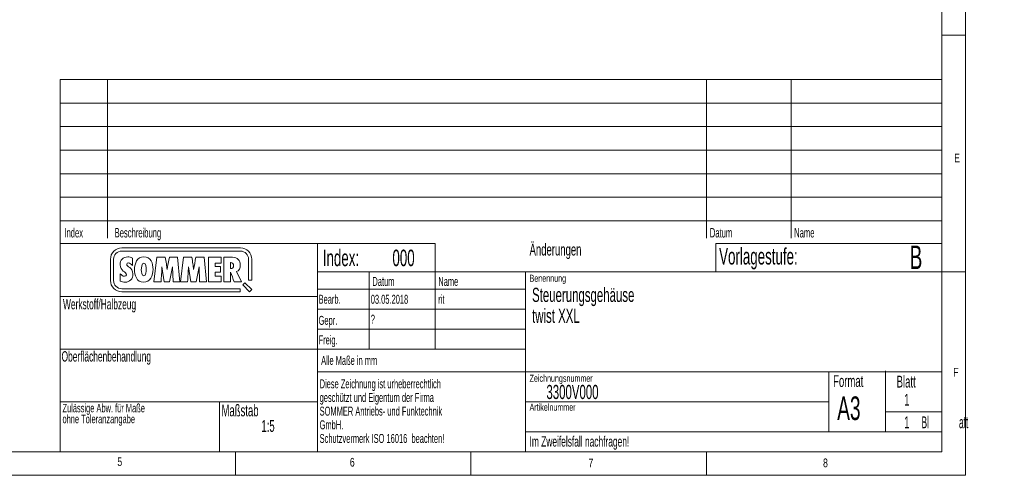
# Model space of a CAD drawing. Header units: millimetres. Extents: x 25 to 2116, y 25 to 1460.
# Tile 4 of 12: x 1071 to 2116, y 25 to 509. Entities that reach past the tile are written whole.
import ezdxf

# ---------------------------------------------------------------- set-up
doc = ezdxf.new("R2010")
doc.units = ezdxf.units.MM
doc.header["$LTSCALE"] = 5
doc.styles.add('SLDTEXTSTYLE0', font='TXT', dxfattribs={"width": 0.75})
doc.styles.add('SLDTEXTSTYLE1', font='TXT', dxfattribs={"width": 0.605})
doc.styles.add('SLDTEXTSTYLE2', font='TXT', dxfattribs={"width": 0.529167})

# ---------------------------------------------------------------- blocks, each defined once
blk = doc.blocks.new('Logo_SOMMER_2016_8')
at = {"lineweight": 18}
for p, q in [((460, 150), (40, 150)), ((0, 110), (0, 35)), ((10.9, 35), (10.9, 110)), ((40, 139.1), (460, 139.1)), ((77.6, 87.9), (77.6, 114.5)), ((164.3, 117.2), (154, 30.2)), ((194, 117.2), (164.3, 117.2)), ((237.8, 117.2), (208.7, 117.2)), ((245.8, 30.2), (237.8, 117.2)), ((258.2, 117.2), (247.9, 30.2)), ((287.9, 117.2), (258.2, 117.2)), ((331.7, 117.2), (302.5, 117.2)), ((339.7, 30.2), (331.7, 117.2)), ((347.4, 117.2), (347.4, 30.2)), ((391.7, 117.2), (347.4, 117.2)), ((391.7, 96.8), (391.7, 117.2)), ((401.6, 117.2), (401.6, 30.3)), ((431.8, 117.2), (401.6, 117.2)), ((489.1, 110), (489.1, 35.9)), ((500, 35.9), (500, 110)), ((182.1, 83.5), (190.1, 30.2)), ((209.1, 30.2), (219.6, 83)), ((219.6, 83), (221.4, 30.2)), ((276, 83.5), (284, 30.2)), ((302.9, 30.2), (313.5, 83)), ((313.5, 83), (315.3, 30.2)), ((371.1, 84.3), (371.1, 96.8)), ((371.1, 96.8), (391.7, 96.8)), ((389.3, 84.3), (371.1, 84.3)), ((389.3, 64.8), (389.3, 84.3)), ((424.5, 77), (424.5, 98.4)), ((424.7, 77), (424.5, 77)), ((34.5, 59.1), (34.6, 59.1)), ((34.6, 59.1), (34.6, 32.4)), ((370.9, 50.7), (370.9, 64.8)), ((370.9, 64.8), (389.3, 64.8)), ((391.3, 50.7), (370.9, 50.7)), ((391.3, 30.2), (391.3, 50.7)), ((424.6, 30.3), (424.6, 64.8)), ((463.4, 30.2), (445.8, 66.7)), ((489.1, 35.9), (500, 35.9)), ((459.1, 5.9), (40, 5.9)), ((154, 30.2), (179.2, 30.2)), ((190.1, 30.2), (209.1, 30.2)), ((221.4, 30.2), (245.8, 30.2)), ((247.9, 30.2), (272.9, 30.2)), ((284, 30.2), (302.9, 30.2)), ((315.3, 30.2), (339.7, 30.2)), ((347.4, 30.2), (391.3, 30.2)), ((401.6, 30.3), (424.6, 30.3)), ((438, 30.2), (463.4, 30.2)), ((459.1, -5), (459.1, 5.9)), ((475.8, 26.9), (468.1, 19.2)), ((468.1, 19.2), (492.3, -5)), ((500, 2.7), (475.8, 26.9)), ((492.3, -5), (500, 2.7)), ((40, -5), (459.1, -5))]:
    blk.add_line(p, q, dxfattribs=at)
for points in [[(40, 150), (17.9, 150), (0, 132.1), (0, 110)], [(500, 110), (500, 132.1), (482.1, 150), (460, 150)], [(10.9, 110), (10.9, 126), (24, 139.1), (40, 139.1)], [(61.2, 118.6), (44, 118.6), (34.4, 106.8), (34.4, 90.2)], [(77.6, 114.5), (73.2, 117.3), (66.4, 118.6), (61.2, 118.6)], [(118.2, 119.1), (94.1, 119.1), (85.2, 94.7), (85.2, 74.3)], [(151, 74), (151, 94.8), (143, 119.1), (118.2, 119.1)], [(198, 94.2), (196.9, 101.8), (195.1, 109.4), (194, 117.2)], [(208.7, 117.2), (205.5, 102.7), (203, 88.1), (200.6, 73.4)], [(291.9, 94), (290.7, 101.8), (288.9, 109.4), (287.9, 117.2)], [(302.5, 117.2), (299.4, 102.7), (296.8, 88.1), (294.4, 73.4)], [(459.4, 88.8), (459.4, 105.9), (449.1, 117.2), (431.8, 117.2)], [(460, 139.1), (476, 139.1), (489.1, 126), (489.1, 110)], [(34.4, 90.2), (34.4, 69), (56.5, 65.1), (56.5, 55.5)], [(57.5, 92.1), (57.5, 95.1), (61, 97.1), (63.5, 97.1)], [(79.6, 58.1), (79.6, 81.7), (57.5, 83.4), (57.5, 92.1)], [(63.5, 97.1), (69.6, 97.1), (74.1, 92.3), (77.6, 87.9)], [(85.2, 74.3), (85.2, 53.9), (92.5, 28.8), (117.3, 28.8)], [(109.1, 72.4), (109.1, 78), (110.2, 96.8), (118.2, 96.8)], [(117.8, 51.1), (110.5, 51.1), (109.1, 67.2), (109.1, 72.4)], [(117.3, 28.8), (141.1, 28.8), (151, 53.6), (151, 74)], [(126.8, 74.3), (126.8, 68.4), (126.3, 51.1), (117.8, 51.1)], [(118.2, 96.8), (125.9, 96.8), (126.8, 79.9), (126.8, 74.3)], [(179.2, 30.2), (180.3, 47.9), (181.7, 65.8), (182.1, 83.5)], [(200.6, 73.4), (199.7, 80.4), (199.2, 87.3), (198, 94.2)], [(272.9, 30.2), (274.2, 47.9), (275.6, 65.8), (276, 83.5)], [(294.4, 73.4), (293.5, 80.4), (293, 87.3), (291.9, 94)], [(424.5, 98.4), (424.9, 98.4), (425.2, 98.4), (425.6, 98.4)], [(435.9, 88.1), (435.9, 81.3), (431.3, 77), (424.7, 77)], [(425.6, 98.4), (431.2, 98.5), (435.9, 93.5), (435.9, 88.1)], [(445.8, 66.7), (455.4, 66.7), (459.4, 81.2), (459.4, 88.8)], [(0, 35), (0, 12.9), (17.9, -5), (40, -5)], [(40, 5.9), (24, 5.9), (10.9, 19), (10.9, 35)], [(49.8, 49.7), (44.4, 49.7), (37.6, 54.8), (34.5, 59.1)], [(56.5, 55.5), (56.5, 52), (52.9, 49.7), (49.8, 49.7)], [(51.3, 28.7), (68.7, 28.7), (79.6, 40.9), (79.6, 58.1)], [(424.6, 64.8), (430.3, 53.7), (433.6, 41.8), (438, 30.2)], [(34.6, 32.4), (40.4, 30.5), (45.2, 28.7), (51.3, 28.7)]]:
    blk.add_open_spline(points, degree=3, dxfattribs=at)
blk = doc.blocks.new('SW_NOTE_1')
at = {"color": 0, "linetype": 'Continuous', "lineweight": 0, "char_height": 9.5, "attachment_point": 1, "style": 'SLDTEXTSTYLE1'}
for s, insert in [('Diese Zeichnung ist urheberrechtlich', (0, 12.2)), ('geschützt und Eigentum der Firma', (0, -2.3)), ('SOMMER Antriebs- und Funktechnik', (0, -16.8)), ('GmbH.', (0, -31.3)), ('Schutzvermerk ISO 16016  beachten!', (0, -45.8))]:
    blk.add_mtext(s, dxfattribs=dict(at, insert=insert))
blk = doc.blocks.new('SW_NOTE_2')
at = {"color": 0, "linetype": 'Continuous', "lineweight": 0, "char_height": 9, "attachment_point": 1, "style": 'SLDTEXTSTYLE1'}
for s, insert in [('Zulässige Abw. für Maße', (0, 11.6)), ('ohne Toleranzangabe', (0, 0))]:
    blk.add_mtext(s, dxfattribs=dict(at, insert=insert))

msp = doc.modelspace()

# ---------------------------------------------------------------- linework, layer by layer
at = {"color": 7, "linetype": 'Continuous', "lineweight": 18}
for p, q in [((2075, 25), (2075, 1460)), ((2050, 1435), (2050, 50)), ((2050, 492.5), (2075, 492.5)), ((1114, 445.25), (1114, 50)), ((2050, 445.25), (1114, 445.25)), ((1164, 276.918), (1164, 445.25)), ((1800, 445.25), (1800, 276.918)), ((1890, 445.25), (1890, 276.918)), ((2050, 420.25), (1114, 420.25)), ((2050, 395.25), (1114, 395.25)), ((2050, 370.25), (1114, 370.25)), ((2050, 345.25), (1114, 345.25)), ((1114, 320.25), (2050, 320.25)), ((2050, 295.25), (1114, 295.25)), ((1114, 271.25), (1512, 271.25)), ((1387, 50), (1387, 271.25)), ((1512, 271.25), (1512, 159)), ((2050, 271.25), (1810, 271.25)), ((1810, 271.25), (1810, 241.25)), ((2075, 241.25), (1387, 241.25)), ((1442, 159), (1442, 241.25)), ((1608, 241.25), (1608, 50)), ((1608, 222.75), (1387, 222.75)), ((1387, 215), (1114, 215)), ((1608, 201.5), (1387, 201.5)), ((1608, 180.25), (1387, 180.25)), ((1387, 159), (1114, 159)), ((1608, 159), (1387, 159)), ((1387, 135), (2050, 135)), ((1930, 135), (1930, 71.25)), ((1990, 71.25), (1990, 135.876)), ((1387, 103), (1114, 103)), ((1283, 50), (1283, 103)), ((1930, 103.125), (1608, 103.125)), ((2050, 92.5), (1990, 92.5)), ((1608, 71.25), (2050, 71.25)), ((50, 50), (2050, 50)), ((1300, 50), (1300, 25)), ((1550, 50), (1550, 25)), ((1800, 50), (1800, 25)), ((25, 25), (2075, 25))]:
    msp.add_line(p, q, dxfattribs=at)

# ---------------------------------------------------------------- block references
at = {"color": 7, "linetype": 'Continuous', "xscale": 0.3000000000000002, "yscale": 0.3000000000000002, "zscale": 0.3000000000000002}
msp.add_blockref('Logo_SOMMER_2016_8', (1167.261, 221.398), dxfattribs=at)
at = {"color": 7, "linetype": 'Continuous', "lineweight": 0}
for name, p in [('SW_NOTE_1', (1389.338, 114.701)), ('SW_NOTE_2', (1116.345, 89.302))]:
    msp.add_blockref(name, p, dxfattribs=at)

# ---------------------------------------------------------------- texts
at = {"color": 7, "linetype": 'Continuous', "lineweight": 0, "attachment_point": 1}
for s, insert, char_height, style in [('E', (2063, 366.646), 9.26, 'SLDTEXTSTYLE0'), ('Index', (1118.378, 287.578), 10, 'SLDTEXTSTYLE1'), ('Beschreibung', (1171.693, 287.578), 10, 'SLDTEXTSTYLE1'), ('Datum', (1803.615, 287.587), 10, 'SLDTEXTSTYLE1'), ('Name', (1893.144, 287.587), 10, 'SLDTEXTSTYLE1'), ('Änderungen', (1612.231, 270.916), 12.5, 'SLDTEXTSTYLE1'), ('Index:', (1392.709, 264.606), 17.5, 'SLDTEXTSTYLE1'), ('000', (1466.628, 264.606), 17.5, 'SLDTEXTSTYLE1'), ('Vorlagestufe:', (1813.508, 266.35), 17.5, 'SLDTEXTSTYLE1'), ('B', (2015.742, 269.028), 25, 'SLDTEXTSTYLE1'), ('Datum', (1445.387, 235.651), 9.5, 'SLDTEXTSTYLE1'), ('Name', (1515.359, 235.651), 9.5, 'SLDTEXTSTYLE1'), ('Benennung', (1612.231, 238.006), 7.5, 'SLDTEXTSTYLE1'), ('Steuerungsgehäuse', (1614.904, 224.095), 15, 'SLDTEXTSTYLE1'), ('Werkstoff/Halbzeug', (1116.88, 212.247), 11, 'SLDTEXTSTYLE1'), ('Bearb.', (1388.238, 216.71), 9.5, 'SLDTEXTSTYLE1'), ('03.05.2018', (1443.662, 216.683), 9.5, 'SLDTEXTSTYLE1'), ('rit', (1515.359, 216.683), 9.5, 'SLDTEXTSTYLE1'), ('twist XXL', (1614.904, 201.884), 15, 'SLDTEXTSTYLE1'), ('Gepr.', (1388.238, 194.294), 9.5, 'SLDTEXTSTYLE1'), ('?', (1443.662, 195.576), 9.5, 'SLDTEXTSTYLE1'), ('Freig.', (1388.238, 173.49), 9.5, 'SLDTEXTSTYLE1'), ('Oberflächenbehandlung', (1115.361, 156.81), 11, 'SLDTEXTSTYLE1'), ('Alle Maße in mm', (1390.957, 151.757), 9.5, 'SLDTEXTSTYLE1'), ('F', (2062.036, 139.113), 9.26, 'SLDTEXTSTYLE0'), ('Zeichnungsnummer', (1612.231, 131.786), 7.5, 'SLDTEXTSTYLE1'), ('Format', (1934.544, 131.33), 12.5, 'SLDTEXTSTYLE1'), ('Blatt', (2001.968, 130.735), 12.5, 'SLDTEXTSTYLE1'), ('3300V000', (1630.13, 121.006), 15, 'SLDTEXTSTYLE1'), ('A3', (1938.875, 108.734), 25, 'SLDTEXTSTYLE1'), ('1', (2009.945, 111.44), 12.5, 'SLDTEXTSTYLE1'), ('Maßstab', (1285.183, 100.121), 12.5, 'SLDTEXTSTYLE1'), ('Artikelnummer', (1612.231, 101.063), 7.5, 'SLDTEXTSTYLE1'), ('1:5', (1327.562, 83.645), 12.5, 'SLDTEXTSTYLE1'), ('1', (2009.945, 87.539), 12.5, 'SLDTEXTSTYLE1'), ('Bl             att', (2028.344, 87.539), 12.5, 'SLDTEXTSTYLE2'), ('Im Zweifelsfall nachfragen!', (1612.231, 66.458), 11, 'SLDTEXTSTYLE1'), ('5', (1174.58, 44.081), 9.26, 'SLDTEXTSTYLE0'), ('6', (1421.441, 43.468), 9.26, 'SLDTEXTSTYLE0'), ('7', (1674.737, 42.738), 9.26, 'SLDTEXTSTYLE0'), ('8', (1923.825, 42.855), 9.26, 'SLDTEXTSTYLE0')]:
    msp.add_mtext(s, dxfattribs=dict(at, insert=insert, char_height=char_height, style=style))

doc.saveas('drawing.dxf')
